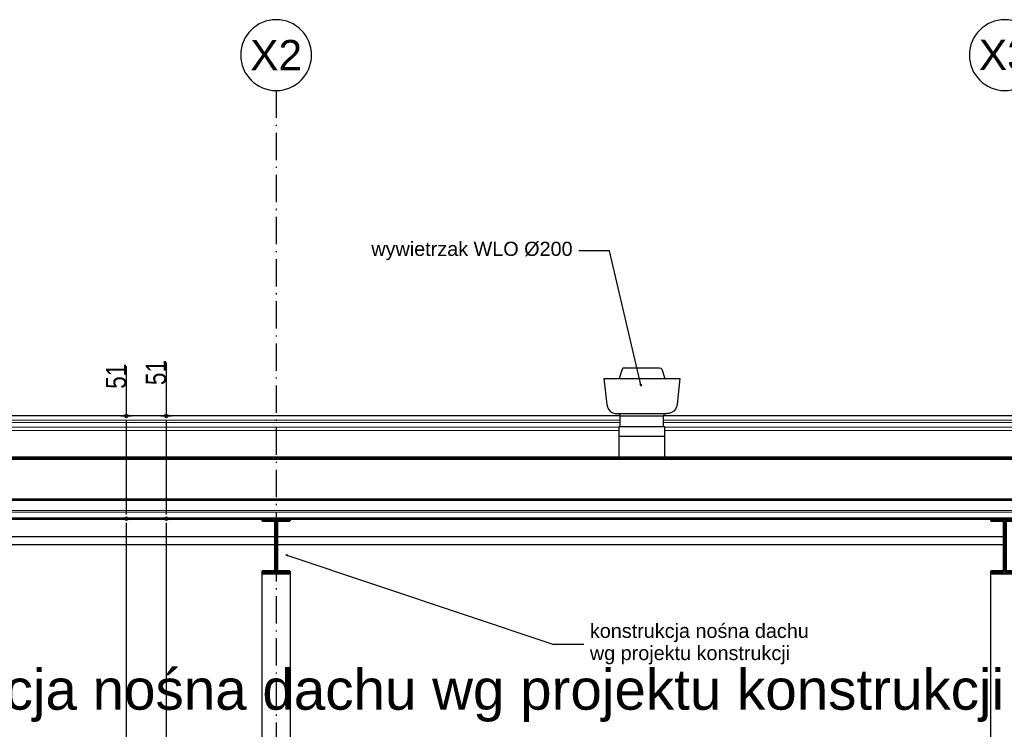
# Model space of a CAD drawing. Extents: x 64462 to 126444, y -56085 to -716.
# Tile 65 of 90: x 114891 to 119755, y -50047 to -46542. Entities that reach past the tile are written whole.
import ezdxf

# ---------------------------------------------------------------- set-up
doc = ezdxf.new("R2010")
doc.units = 0
doc.header["$LTSCALE"] = 11.25
for name, pattern in [('ACAD_ISO10W100', [18.5, 12, -3, 0.5, -3]), ('DASHED', [19.05, 12.7, -6.35]), ('JIS_02_1.0', [2, 1, -1])]:
    doc.linetypes.add(name, pattern=pattern)
for name, color, linetype in [('05-tekst', 7, 'Continuous'), ('2D- Siatka Modularna', 81, 'ACAD_ISO10W100'), ('Budowlane - Opisy', 7, 'Continuous'), ('Layer1', 7, 'Continuous')]:
    doc.layers.add(name, color=color, linetype=linetype)
for name, color, linetype, lineweight in [('a___cienka___0.15', 7, 'Continuous', 15), ('a___przekrojowa___0.5', 7, 'Continuous', 50), ('a___widokowa_0.25', 7, 'Continuous', 25), ('a___wymiary', 7, 'Continuous', 18)]:
    doc.layers.add(name, color=color, linetype=linetype, lineweight=lineweight)
doc.styles.add('1-100', font='arial.ttf', dxfattribs={"height": 200})
doc.styles.add('GENERATED_STYLE_2', font='ARIAL.TTF')
doc.styles.add('ROMANS', font='arial.ttf', dxfattribs={"width": 0.8})
doc.styles.get("Standard").update_dxf_attribs({"font": 'arial.ttf', "width": 0.8, "oblique": 15})
doc.dimstyles.new('1_50', dxfattribs={"dimtxt": 100, "dimasz": 21, "dimexe": 0, "dimexo": 0, "dimgap": 0, "dimtad": 0, "dimdec": 0, "dimlfac": 0.1, "dimrnd": 0.5, "dimdsep": 46, "dimtxsty": 'ROMANS', "dimblk": 'k', "dimcen": 0, "dimdle": 1.25, "dimse1": 1, "dimse2": 1, "dimadec": 3, "dimazin": 0, "dimtfac": 0.066667, "dimtdec": 0, "dimtix": 1, "dimtmove": 2, "dimatfit": 3, "dimldrblk": 'k', "dimfxl": 1, "dimtvp": 0.8, "dimtolj": 1, "dimarcsym": 0})
doc.dimstyles.new('GENERATED_STYLE__61', dxfattribs={"dimtxt": 0.18, "dimasz": 4.56, "dimexe": 0.18, "dimexo": 0.0625, "dimgap": 0.09, "dimtad": 0, "dimtih": 1, "dimtoh": 1, "dimdec": 4, "dimzin": 0, "dimdsep": 46, "dimtxsty": 'Standard', "dimcen": 0.09, "dimadec": 0, "dimazin": 0, "dimtfac": 1, "dimtdec": 4, "dimtmove": 0, "dimatfit": 3, "dimldrblk": 'ARROWHEAD_3', "dimfxl": 1, "dimtolj": 1, "dimtzin": 0, "dimarcsym": 0})

# ---------------------------------------------------------------- blocks, each defined once
blk = doc.blocks.new('ARROWHEAD_3')
at = {"linetype": 'Continuous'}
blk.add_line((0, 0), (-1, 0), dxfattribs=at)
at = {"linetype": 'Continuous', "flags": 128}
blk.add_lwpolyline([(-1, 0.2679), (0, 0), (-1, -0.2679)], dxfattribs=at)
blk = doc.blocks.new('k')
at = {"layer": 'Layer1'}
blk.add_line((0, 1.31), (0, -1.22), dxfattribs=at)
blk.add_circle((0, 0), 0.405, dxfattribs=at)
blk = doc.blocks.new('*D5135')
at = {"layer": 'a___wymiary', "color": 0, "lineweight": -2}
blk.add_line((115417.9, -53378.2), (115417.9, -49027.6), dxfattribs=at)
at = {"layer": 'Defpoints', "color": 0}
for p in [(115052.8, -49006.6), (115417.9, -49006.6), (115174.8, -53399.2)]:
    blk.add_point(p, dxfattribs=at)
at = {"layer": 'a___wymiary', "color": 0, "linetype": 'ByBlock', "lineweight": -2, "xscale": 21, "yscale": 21, "zscale": 21}
for p, rotation in [((115417.9, -49006.6), 90), ((115417.9, -53399.2), 270)]:
    blk.add_blockref('k', p, dxfattribs=dict(at, rotation=rotation))
at = {"layer": 'a___wymiary', "color": 0, "insert": (115336.2, -51202.9), "char_height": 100, "attachment_point": 5, "rotation": 90, "style": 'ROMANS'}
blk.add_mtext('\\A1;440', dxfattribs=at)
blk = doc.blocks.new('*D5136')
at = {"layer": 'a___wymiary', "color": 0, "lineweight": -2}
for p, q in [((115417.9, -48499.2), (115417.9, -48253.3)), ((115417.9, -48985.6), (115417.9, -48520.2))]:
    blk.add_line(p, q, dxfattribs=at)
at = {"layer": 'Defpoints', "color": 0}
for p in [(115117.7, -48499.2), (115417.9, -48499.2), (115052.8, -49006.6)]:
    blk.add_point(p, dxfattribs=at)
at = {"layer": 'a___wymiary', "color": 0, "linetype": 'ByBlock', "lineweight": -2, "xscale": 21, "yscale": 21, "zscale": 21}
for p, rotation in [((115417.9, -48499.2), 90), ((115417.9, -49006.6), 270)]:
    blk.add_blockref('k', p, dxfattribs=dict(at, rotation=rotation))
at = {"layer": 'a___wymiary', "color": 0, "insert": (115366.9, -48302.9), "char_height": 100, "attachment_point": 5, "rotation": 90, "style": 'ROMANS'}
blk.add_mtext('\\A1;51', dxfattribs=at)
blk = doc.blocks.new('*D5137')
at = {"layer": 'a___wymiary', "color": 0, "lineweight": -2}
blk.add_line((115615.1, -53378.2), (115615.1, -49027.6), dxfattribs=at)
at = {"layer": 'Defpoints', "color": 0}
for p in [(115163.8, -49006.6), (115615.1, -49006.6), (115585.3, -53399.2)]:
    blk.add_point(p, dxfattribs=at)
at = {"layer": 'a___wymiary', "color": 0, "linetype": 'ByBlock', "lineweight": -2, "xscale": 21, "yscale": 21, "zscale": 21}
for p, rotation in [((115615.1, -49006.6), 90), ((115615.1, -53399.2), 270)]:
    blk.add_blockref('k', p, dxfattribs=dict(at, rotation=rotation))
at = {"layer": 'a___wymiary', "color": 0, "insert": (115533.4, -51202.9), "char_height": 100, "attachment_point": 5, "rotation": 90, "style": 'ROMANS'}
blk.add_mtext('\\A1;440', dxfattribs=at)
blk = doc.blocks.new('*D5138')
at = {"layer": 'a___wymiary', "color": 0, "lineweight": -2}
for p, q in [((115615.1, -48499.2), (115615.1, -48235)), ((115615.1, -48985.6), (115615.1, -48520.2))]:
    blk.add_line(p, q, dxfattribs=at)
at = {"layer": 'Defpoints', "color": 0}
for p in [(115224.3, -48499.2), (115615.1, -48499.2), (115163.8, -49006.6)]:
    blk.add_point(p, dxfattribs=at)
at = {"layer": 'a___wymiary', "color": 0, "linetype": 'ByBlock', "lineweight": -2, "xscale": 21, "yscale": 21, "zscale": 21}
for p, rotation in [((115615.1, -48499.2), 90), ((115615.1, -49006.6), 270)]:
    blk.add_blockref('k', p, dxfattribs=dict(at, rotation=rotation))
at = {"layer": 'a___wymiary', "color": 0, "insert": (115564.1, -48284.6), "char_height": 100, "attachment_point": 5, "rotation": 90, "style": 'ROMANS'}
blk.add_mtext('\\A1;51', dxfattribs=at)

msp = doc.modelspace()

# ---------------------------------------------------------------- linework, layer by layer
at = {"layer": '2D- Siatka Modularna'}
msp.add_line((116157.52, -46891.76), (116157.52, -55087.71), dxfattribs=at)
at = {"layer": '2D- Siatka Modularna', "linetype": 'ByBlock', "lineweight": 25, "extrusion": (0, 0, -1)}
for centre in [(116157.52, -46716.76), (119757.52, -46716.76)]:
    msp.add_ellipse(centre, major_axis=(-123.74, 123.74), ratio=1, start_param=5.497787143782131, end_param=11.78097245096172, dxfattribs=at)
at = {"layer": 'a___cienka___0.15'}
for p, q in [((117857.63, -48519.21), (112121.49, -48519.21)), ((117857.63, -48531.07), (112527.21, -48531.07)), ((123703.55, -48519.21), (118071.91, -48519.21)), ((123297.83, -48531.07), (118071.91, -48531.07)), ((117852.27, -48571.66), (112504.99, -48571.66)), ((117852.27, -48555.17), (112527.49, -48555.17)), ((123297.63, -48555.17), (118077.27, -48555.17)), ((123314.42, -48571.66), (118077.27, -48571.66)), ((112487.52, -48713.62), (123126.84, -48713.62)), ((123567.52, -48965.32), (112257.52, -48965.32)), ((123567.52, -48973.59), (112257.52, -48973.59))]:
    msp.add_line(p, q, dxfattribs=at)
at = {"layer": 'a___cienka___0.15', "linetype": 'JIS_02_1.0', "ltscale": 0.7, "const_width": 5}
msp.add_lwpolyline([(112137.52, -48551.68), (112504.99, -48551.68), (112504.99, -48684.35), (112526.33, -48706.12), (123298.71, -48706.12), (123320.05, -48684.35), (123320.05, -48551.68), (123687.52, -48551.68)], dxfattribs=at)
at = {"layer": 'a___cienka___0.15', "linetype": 'DASHED', "ltscale": 0.15, "const_width": 5}
msp.add_lwpolyline([(123687.52, -48556.68), (123325.05, -48556.68), (123325.05, -48686.39), (123300.81, -48711.12), (112524.23, -48711.12), (112499.99, -48686.39), (112499.99, -48556.68), (112137.52, -48556.68)], dxfattribs=at)
at = {"layer": 'a___cienka___0.15'}
for points in [[(112137.52, -48554.18), (112502.49, -48554.18), (112502.49, -48685.36), (112525.14, -48708.62), (123299.9, -48708.62), (123322.55, -48685.36), (123322.55, -48554.18), (123687.52, -48554.18)], [(123567.52, -48713.62), (112397.49, -48713.62)], [(123567.52, -48908.62), (112257.52, -48908.62)]]:
    msp.add_lwpolyline(points, dxfattribs=at)
at = {"layer": 'a___cienka___0.15', "linetype": 'DASHED', "ltscale": 0.2, "const_width": 5}
msp.add_lwpolyline([(123567.52, -48911.12), (112257.52, -48911.12)], dxfattribs=at)
at = {"layer": 'a___przekrojowa___0.5'}
for p, q in [((123567.52, -48913.62), (112257.52, -48913.62)), ((123567.52, -49005.13), (112257.52, -49005.13)), ((123567.52, -49006.63), (112327.52, -49006.63))]:
    msp.add_line(p, q, dxfattribs=at)
msp.add_lwpolyline([(112507.49, -48683.32), (112527.25, -48703.62), (123297.79, -48703.62), (123317.55, -48683.32)], dxfattribs=at)
for points in [[(116225.02, -49006.63), (116090.02, -49006.63), (116090.02, -49016.83), (116152.57, -49016.83), (116152.57, -49266.47), (116090.02, -49266.47), (116090.02, -49276.67), (116225.02, -49276.67), (116225.02, -49266.47), (116162.47, -49266.47), (116162.47, -49016.83), (116225.02, -49016.83)], [(119825.02, -49006.63), (119690.02, -49006.63), (119690.02, -49016.83), (119752.57, -49016.83), (119752.57, -49266.47), (119690.02, -49266.47), (119690.02, -49276.67), (119825.02, -49276.67), (119825.02, -49266.47), (119762.47, -49266.47), (119762.47, -49016.83), (119825.02, -49016.83)]]:
    msp.add_lwpolyline(points, close=True, dxfattribs=at)
at = {"layer": 'a___widokowa_0.25'}
for p, q in [((117867.23, -48268.2), (117852.27, -48313.64)), ((117871.12, -48262.93), (117867.23, -48268.2)), ((117877.42, -48260.91), (117871.12, -48262.93)), ((117877.42, -48260.91), (117880.4, -48260.91)), ((117880.4, -48260.91), (117889.12, -48260.91)), ((117889.12, -48260.91), (117903, -48260.91)), ((117903, -48260.91), (117921.09, -48260.91)), ((117921.09, -48260.91), (117942.16, -48260.91)), ((117942.16, -48260.91), (117964.77, -48260.91)), ((117964.77, -48260.91), (117987.38, -48260.91)), ((117987.38, -48260.91), (118008.44, -48260.91)), ((118008.44, -48260.91), (118026.54, -48260.91)), ((118026.54, -48260.91), (118040.42, -48260.91)), ((118040.42, -48260.91), (118049.14, -48260.91)), ((118049.14, -48260.91), (118052.12, -48260.91)), ((118052.12, -48260.91), (118058.42, -48262.93)), ((118058.42, -48262.93), (118062.31, -48268.2)), ((118062.31, -48268.2), (118077.27, -48313.64)), ((117777.27, -48313.64), (117783.66, -48313.64)), ((117777.27, -48313.64), (117791.19, -48442.83)), ((117783.66, -48313.64), (117802.39, -48313.64)), ((117802.39, -48313.64), (117832.19, -48313.64)), ((117832.19, -48313.64), (117871.02, -48313.64)), ((117871.02, -48313.64), (117916.24, -48313.64)), ((117916.24, -48313.64), (117964.77, -48313.64)), ((117964.77, -48313.64), (118013.3, -48313.64)), ((118013.3, -48313.64), (118058.52, -48313.64)), ((118058.52, -48313.64), (118097.35, -48313.64)), ((118097.35, -48313.64), (118127.15, -48313.64)), ((118127.15, -48313.64), (118145.88, -48313.64)), ((118152.27, -48313.64), (118138.35, -48442.83)), ((118145.88, -48313.64), (118152.27, -48313.64)), ((117791.19, -48442.83), (117793.99, -48454.73)), ((118138.35, -48442.83), (118135.54, -48454.73)), ((117857.63, -48499.18), (112122.52, -48499.18)), ((117793.99, -48454.73), (117799.62, -48465.57)), ((117799.62, -48465.57), (117807.76, -48474.79)), ((117807.76, -48474.79), (117817.93, -48481.79)), ((117817.93, -48481.79), (117829.48, -48486.15)), ((117829.48, -48486.15), (117841.8, -48487.64)), ((117841.8, -48487.64), (117845.99, -48487.64)), ((117845.99, -48487.64), (117858.27, -48487.64)), ((117846.91, -48487.64), (117854.49, -48490.72)), ((117854.49, -48490.72), (117857.63, -48498.18)), ((117857.63, -48550.91), (117857.63, -48498.18)), ((117857.63, -48498.18), (117861.28, -48498.18)), ((117858.27, -48487.64), (117877.82, -48487.64)), ((117861.28, -48498.18), (117871.98, -48498.18)), ((117871.98, -48498.18), (117889.01, -48498.18)), ((117877.82, -48487.64), (117903.28, -48487.64)), ((117889.01, -48498.18), (117911.2, -48498.18)), ((117903.28, -48487.64), (117932.94, -48487.64)), ((117911.2, -48498.18), (117937.04, -48498.18)), ((117932.94, -48487.64), (117964.77, -48487.64)), ((117937.04, -48498.18), (117964.77, -48498.18)), ((117964.77, -48487.64), (117996.6, -48487.64)), ((117964.77, -48498.18), (117992.5, -48498.18)), ((117992.5, -48498.18), (118018.34, -48498.18)), ((117996.6, -48487.64), (118026.25, -48487.64)), ((118018.34, -48498.18), (118040.53, -48498.18)), ((118026.25, -48487.64), (118051.72, -48487.64)), ((118040.53, -48498.18), (118057.56, -48498.18)), ((118051.72, -48487.64), (118071.26, -48487.64)), ((118057.56, -48498.18), (118068.26, -48498.18)), ((118068.26, -48498.18), (118071.91, -48498.18)), ((118071.26, -48487.64), (118083.55, -48487.64)), ((118075.05, -48490.72), (118071.91, -48498.18)), ((118071.91, -48550.91), (118071.91, -48498.18)), ((123702.52, -48499.18), (118071.91, -48499.18)), ((118082.63, -48487.64), (118075.05, -48490.72)), ((118083.55, -48487.64), (118087.74, -48487.64)), ((118100.05, -48486.15), (118087.74, -48487.64)), ((118111.61, -48481.79), (118100.05, -48486.15)), ((118121.77, -48474.79), (118111.61, -48481.79)), ((118129.92, -48465.57), (118121.77, -48474.79)), ((118135.54, -48454.73), (118129.92, -48465.57)), ((117852.27, -48550.91), (118077.27, -48550.91)), ((117852.27, -48600.91), (117852.27, -48550.91)), ((118077.27, -48600.91), (118077.27, -48550.91)), ((118077.27, -48600.91), (117852.27, -48600.91)), ((117852.27, -48703.62), (117852.27, -48600.91)), ((118077.27, -48703.62), (118077.27, -48600.91)), ((116152.57, -49095.36), (112332.47, -49095.36)), ((119752.57, -49095.36), (116162.47, -49095.36)), ((116152.57, -49135.36), (112332.47, -49135.36)), ((119752.57, -49135.36), (116162.47, -49135.36)), ((116227.52, -49276.67), (116087.52, -49276.67)), ((116087.52, -49276.67), (116087.52, -53309.19)), ((116227.52, -49276.67), (116227.52, -53309.19)), ((119827.52, -49276.67), (119687.52, -49276.67)), ((119687.52, -49276.67), (119687.52, -53309.19))]:
    msp.add_line(p, q, dxfattribs=at)

# ---------------------------------------------------------------- texts
at = {"layer": '05-tekst', "insert": (119754.1, -49880.22), "char_height": 200, "width": 14040.5243, "attachment_point": 6, "line_spacing_factor": 0.93983, "style": '1-100'}
msp.add_mtext('konstrukcja nośna dachu wg projektu konstrukcji', dxfattribs=at)
at = {"layer": '2D- Siatka Modularna', "linetype": 'ByBlock', "lineweight": 25, "char_height": 150, "attachment_point": 5, "style": 'GENERATED_STYLE_2'}
for s, insert in [('X2', (116157.52, -46716.76)), ('X3', (119757.52, -46716.76))]:
    msp.add_mtext(s, dxfattribs=dict(at, insert=insert))
at = {"layer": 'Budowlane - Opisy', "char_height": 70, "width": 1182.7339, "line_spacing_factor": 0.93983, "style": 'GENERATED_STYLE_2'}
for s, insert, attachment_point in [('wywietrzak WLO %%C200', (117622.13, -47684.05), 6), ('konstrukcja nośna dachu\\Pwg projektu konstrukcji', (117707.56, -49625.64), 4)]:
    msp.add_mtext(s, dxfattribs=dict(at, insert=insert, attachment_point=attachment_point))

# ---------------------------------------------------------------- dimensions: what is measured, and where the dimension line sits
at = {"layer": 'a___wymiary'}
for base, p1, p2, picture, middle in [((115417.91, -48499.19), (115052.75, -49006.63), (115117.69, -48499.19), '*D5136', (115421.9, -48302.91)), ((115615.12, -48499.19), (115163.81, -49006.63), (115224.34, -48499.19), '*D5138', (115601.49, -48284.56))]:
    dim = msp.add_linear_dim(base=base, p1=p1, p2=p2, angle=90, dimstyle='1_50', override={"dimtmove": 1}, dxfattribs=at)
    dim.commit()
    dim.dimension.update_dxf_attribs({"geometry": picture, "text_midpoint": middle, "dimtype": 160})
for base, p1, p2, picture, middle in [((115417.91, -49006.63), (115174.84, -53399.19), (115052.75, -49006.63), '*D5135', (115336.22, -51202.91)), ((115615.12, -49006.63), (115585.26, -53399.19), (115163.81, -49006.63), '*D5137', (115533.43, -51202.91))]:
    dim = msp.add_linear_dim(base=base, p1=p1, p2=p2, angle=90, dimstyle='1_50', override={"dimtmove": 1}, dxfattribs=at)
    dim.commit()
    dim.dimension.update_dxf_attribs({"geometry": picture, "text_midpoint": middle})

# ---------------------------------------------------------------- leaders
at = {"layer": 'Budowlane - Opisy', "annotation_type": 0, "has_hookline": 1}
for points, hookline_direction, text_width in [([(117961.32, -48351.59), (117805.3, -47684.05), (117652.36, -47684.05)], 1, 989.5), ([(116204.92, -49184.69), (117524.39, -49625.64), (117677.32, -49625.64)], 0, 1068.29)]:
    msp.add_leader(points, dimstyle='GENERATED_STYLE__61', override={"dimasz": 10}, dxfattribs=dict(at, hookline_direction=hookline_direction, text_width=text_width))

doc.saveas('drawing.dxf')
